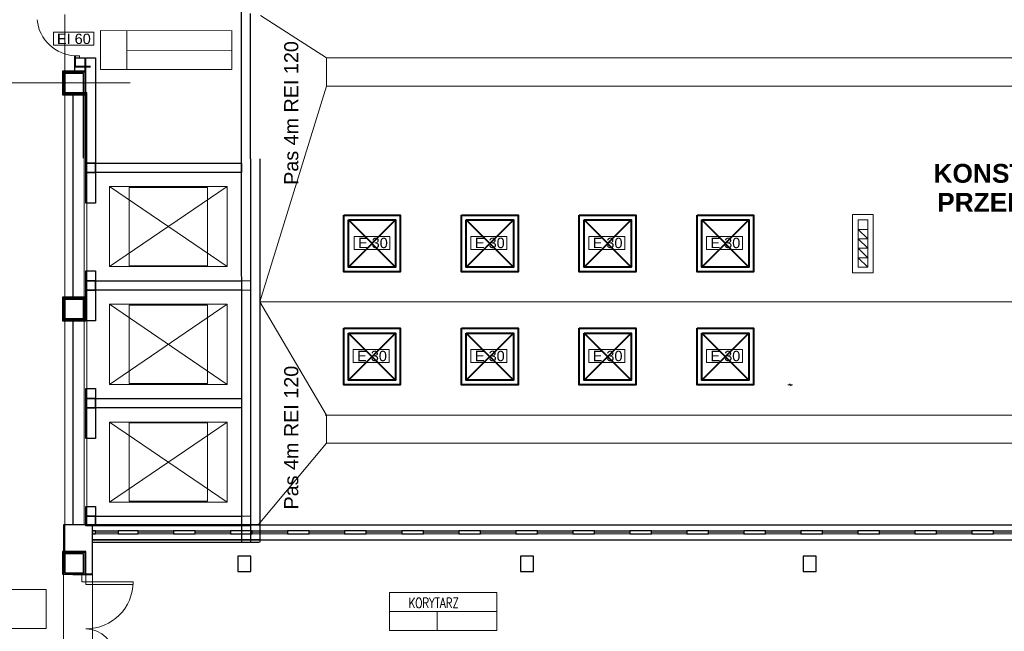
# Model space of a CAD drawing. Header units: millimetres. Extents: x 6612729504 to 6612744462, y 5733542327 to 5733549367.
# Tile 71 of 109: x 6612738877 to 6612740967, y 5733544981 to 5733546279. Entities that reach past the tile are written whole.
import ezdxf

# ---------------------------------------------------------------- set-up
doc = ezdxf.new("R2010")
doc.units = ezdxf.units.MM
doc.header["$MEASUREMENT"] = 0
doc.header["$XCLIPFRAME"] = 0
for name, color, linetype in [('!!!!_CIENKIE czerwone LINIE', 7, 'Continuous'), ('!!!!_SCIANY GRUBE', 7, 'Continuous'), ('___EI 120 ścian', 7, 'Continuous'), ('___OPISY', 7, 'Continuous'), ('_ATECHN-MEDYCZ.', 7, 'Continuous'), ('A_Sciany istn_DZIAŁOWE', 7, 'Continuous'), ('dwa_DRZWI', 7, 'Continuous'), ('DZIALOWE_WINDA', 7, 'Continuous'), ('inw_PODCIĄGI', 7, 'Continuous'), ('inw_STOLARKA', 7, 'Continuous'), ('inw_STOLARKAOKIENNA', 7, 'Continuous'), ('inw_Went.graw.', 7, 'Continuous'), ('inw_WIDOK', 7, 'Continuous'), ('L_WIDOKOWE', 7, 'Continuous'), ('OSIE', 7, 'Continuous'), ('STOLARKAOKIENNA', 7, 'Continuous'), ('WIDOK', 7, 'Continuous')]:
    doc.layers.add(name, color=color, linetype=linetype)
doc.styles.add('GENERATED_STYLE_1', font='arial.ttf')
doc.styles.add('GENERATED_STYLE_5', font='arialbd_0.ttf')
doc.styles.get("Standard").update_dxf_attribs({"font": 'arial.ttf'})
picture_1 = doc.add_image_def('image2.jpg', size_in_pixel=(240, 240))

msp = doc.modelspace()

# ---------------------------------------------------------------- linework, layer by layer
at = {"layer": '!!!!_CIENKIE czerwone LINIE', "color": 252, "lineweight": 20}
for points in [[(6612739034.440723, 5733546252.421683), (6612738948.809576, 5733546252.421683), (6612738948.809576, 5733546224.879706), (6612739034.440723, 5733546224.879706)], [(6612739662.675017, 5733545819.07761), (6612739586.414495, 5733545819.07761), (6612739586.414495, 5733545791.535634), (6612739662.675017, 5733545791.535634)], [(6612739910.792711, 5733545819.077585), (6612739834.532187, 5733545819.077585), (6612739834.532187, 5733545791.535608), (6612739910.792711, 5733545791.535608)], [(6612740160.792711, 5733545819.077585), (6612740084.532188, 5733545819.077585), (6612740084.532188, 5733545791.535608), (6612740160.792711, 5733545791.535608)], [(6612740410.792712, 5733545819.077585), (6612740334.532188, 5733545819.077585), (6612740334.532188, 5733545791.535608), (6612740410.792712, 5733545791.535608)], [(6612739660.792711, 5733545579.077584), (6612739584.532187, 5733545579.077584), (6612739584.532187, 5733545551.535608), (6612739660.792711, 5733545551.535608)], [(6612739910.792711, 5733545579.077584), (6612739834.532187, 5733545579.077584), (6612739834.532187, 5733545551.535608), (6612739910.792711, 5733545551.535608)], [(6612740160.792711, 5733545579.077584), (6612740084.532188, 5733545579.077584), (6612740084.532188, 5733545551.535608), (6612740160.792711, 5733545551.535608)], [(6612740410.792712, 5733545579.077584), (6612740334.532188, 5733545579.077584), (6612740334.532188, 5733545551.535608), (6612740410.792712, 5733545551.535608)]]:
    msp.add_lwpolyline(points, close=True, dxfattribs=at)
msp.add_lwpolyline([(6612738948.809576, 5733546224.879706), (6612739034.440723, 5733546224.879706)], dxfattribs=at)
at = {"layer": '!!!!_SCIANY GRUBE', "color": 252, "lineweight": 30}
for p, q in [((6612738993.516489, 5733546169.844685), (6612738993.516489, 5733546198.13419)), ((6612738993.516489, 5733546198.13419), (6612739015.516489, 5733546198.13419)), ((6612739015.516489, 5733546124.786591), (6612739015.516489, 5733546198.13419)), ((6612739015.516489, 5733546119.844685), (6612739015.516489, 5733546198.13419)), ((6612739015.516489, 5733546119.844685), (6612739015.516489, 5733546198.13419)), ((6612739015.516489, 5733546143.172839), (6612739015.516489, 5733546198.13419)), ((6612738969.516489, 5733545206.844683), (6612738969.516489, 5733545147.844683)), ((6612739031.516489, 5733545206.844683), (6612738969.516489, 5733545206.844683)), ((6612738969.516489, 5733545206.844683), (6612738969.516489, 5733545147.844683)), ((6612739386.465014, 5733545206.844683), (6612738969.516489, 5733545206.844683)), ((6612739031.516489, 5733545100.844683), (6612739031.516489, 5733545206.844683)), ((6612739031.516489, 5733545100.844683), (6612739031.516489, 5733545206.844683)), ((6612739031.516489, 5733545101.844683), (6612739031.516489, 5733545201.844683)), ((6612739031.516489, 5733545101.844683), (6612739031.516489, 5733545201.844683)), ((6612739386.465014, 5733545206.844683), (6612739386.465014, 5733545174.844683)), ((6612739386.465014, 5733545174.844683), (6612739031.516489, 5733545174.844683)), ((6612739031.516489, 5733545101.844683), (6612738989.516489, 5733545101.844683)), ((6612739031.516489, 5733545101.844683), (6612738989.516489, 5733545101.844683)), ((6612739031.516489, 5733545100.844683), (6612738989.516489, 5733545100.844683)), ((6612739031.516489, 5733545100.844683), (6612738989.516489, 5733545100.844683))]:
    msp.add_line(p, q, dxfattribs=at)
for points in [[(6612739346.923244, 5733546297.844685), (6612739347.789767, 5733545169.844683)], [(6612739366.465014, 5733545983.435217), (6612739366.465014, 5733546292.553106)], [(6612739015.516489, 5733546169.844685), (6612738967.516489, 5733546169.844685), (6612738967.516489, 5733546119.844685), (6612739015.516489, 5733546119.844685)], [(6612739015.516489, 5733546169.844685), (6612738967.516489, 5733546169.844685), (6612738967.516489, 5733546119.844685), (6612739015.516489, 5733546119.844685)], [(6612739366.465014, 5733545983.435217), (6612739366.465014, 5733545169.844683)], [(6612739386.465014, 5733545983.435217), (6612739386.465014, 5733545169.844683)], [(6612739031.516489, 5733545169.844683), (6612739385.057102, 5733545169.844683)]]:
    msp.add_lwpolyline(points, dxfattribs=at)
for points in [[(6612739037.516489, 5733545974.844684), (6612739017.516489, 5733545974.844684), (6612739017.516489, 5733546198.13419), (6612739037.516489, 5733546198.13419)], [(6612738972.516489, 5733546124.844685), (6612739012.51649, 5733546124.844685), (6612739012.51649, 5733546164.844685), (6612738972.516489, 5733546164.844685)], [(6612738972.516489, 5733546124.844685), (6612739012.51649, 5733546124.844685), (6612739012.51649, 5733546164.844685), (6612738972.516489, 5733546164.844685)], [(6612738972.516489, 5733546124.844685), (6612739012.51649, 5733546124.844685), (6612739012.51649, 5733546164.844685), (6612738972.516489, 5733546164.844685)], [(6612738972.516489, 5733546124.844685), (6612739012.51649, 5733546124.844685), (6612739012.51649, 5733546164.844685), (6612738972.516489, 5733546164.844685)], [(6612738972.516489, 5733546124.844685), (6612739012.51649, 5733546124.844685), (6612739012.51649, 5733546164.844685), (6612738972.516489, 5733546164.844685)], [(6612738972.516489, 5733546124.844685), (6612739012.51649, 5733546124.844685), (6612739012.51649, 5733546164.844685), (6612738972.516489, 5733546164.844685)], [(6612738972.516489, 5733546124.844685), (6612739012.51649, 5733546124.844685), (6612739012.51649, 5733546164.844685), (6612738972.516489, 5733546164.844685)], [(6612738972.516489, 5733546124.844685), (6612739012.51649, 5733546124.844685), (6612739012.51649, 5733546164.844685), (6612738972.516489, 5733546164.844685)], [(6612739037.516489, 5733545954.844685), (6612739017.516489, 5733545954.844685), (6612739017.516489, 5733545974.844684), (6612739037.516489, 5733545974.844684)], [(6612739037.516489, 5733545974.844684), (6612739347.51649, 5733545974.844684), (6612739347.51649, 5733545954.844685), (6612739037.516489, 5733545954.844685)], [(6612739017.516489, 5733545889.844684), (6612739017.516489, 5733545954.844685), (6612739037.516489, 5733545954.844685), (6612739037.516489, 5733545889.844684)], [(6612739037.516489, 5733545724.844684), (6612739017.516489, 5733545724.844684), (6612739017.516489, 5733545745.844684), (6612739037.516489, 5733545745.844684)], [(6612739037.516489, 5733545704.844684), (6612739017.516489, 5733545704.844684), (6612739017.516489, 5733545724.844684), (6612739037.516489, 5733545724.844684)], [(6612739347.51649, 5733545704.844684), (6612739037.516489, 5733545704.844684), (6612739037.516489, 5733545724.844684), (6612739347.51649, 5733545724.844684)], [(6612739017.516489, 5733545639.844684), (6612739017.516489, 5733545704.844684), (6612739037.516489, 5733545704.844684), (6612739037.516489, 5733545639.844684)], [(6612738967.516489, 5733545639.844684), (6612739017.516489, 5733545639.844684), (6612739017.516489, 5733545689.844684), (6612738967.516489, 5733545689.844684)], [(6612738967.516489, 5733545639.844684), (6612739017.516489, 5733545639.844684), (6612739017.516489, 5733545689.844684), (6612738967.516489, 5733545689.844684)], [(6612738972.516489, 5733545644.844684), (6612739012.51649, 5733545644.844684), (6612739012.51649, 5733545684.844684), (6612738972.516489, 5733545684.844684)], [(6612738972.516489, 5733545644.844684), (6612739012.51649, 5733545644.844684), (6612739012.51649, 5733545684.844684), (6612738972.516489, 5733545684.844684)], [(6612738972.516489, 5733545644.844684), (6612739012.51649, 5733545644.844684), (6612739012.51649, 5733545684.844684), (6612738972.516489, 5733545684.844684)], [(6612738972.516489, 5733545644.844684), (6612739012.51649, 5733545644.844684), (6612739012.51649, 5733545684.844684), (6612738972.516489, 5733545684.844684)], [(6612739037.516489, 5733545474.844683), (6612739017.516489, 5733545474.844683), (6612739017.516489, 5733545495.844683), (6612739037.516489, 5733545495.844683)], [(6612739037.516489, 5733545454.844684), (6612739017.516489, 5733545454.844684), (6612739017.516489, 5733545474.844683), (6612739037.516489, 5733545474.844683)], [(6612739037.516489, 5733545474.844683), (6612739347.51649, 5733545474.844683), (6612739347.51649, 5733545454.844684), (6612739037.516489, 5733545454.844684)], [(6612739017.516489, 5733545389.844683), (6612739017.516489, 5733545454.844684), (6612739037.516489, 5733545454.844684), (6612739037.516489, 5733545389.844683)], [(6612739037.516489, 5733545224.844683), (6612739017.516489, 5733545224.844683), (6612739017.516489, 5733545245.844683), (6612739037.516489, 5733545245.844683)], [(6612739037.516489, 5733545204.844684), (6612739017.516489, 5733545204.844684), (6612739017.516489, 5733545224.844683), (6612739037.516489, 5733545224.844683)], [(6612739347.51649, 5733545204.844684), (6612739037.516489, 5733545204.844684), (6612739037.516489, 5733545224.844683), (6612739347.51649, 5733545224.844683)], [(6612738967.516489, 5733545101.844683), (6612739017.516489, 5733545101.844683), (6612739017.516489, 5733545149.844683), (6612738967.516489, 5733545149.844683)], [(6612738967.516489, 5733545101.844683), (6612739017.516489, 5733545101.844683), (6612739017.516489, 5733545149.844683), (6612738967.516489, 5733545149.844683)], [(6612738967.516489, 5733545101.844683), (6612739015.516489, 5733545101.844683), (6612739015.516489, 5733545147.844683), (6612738967.516489, 5733545147.844683)], [(6612738967.516489, 5733545101.844683), (6612739015.516489, 5733545101.844683), (6612739015.516489, 5733545147.844683), (6612738967.516489, 5733545147.844683)], [(6612738972.516489, 5733545104.844683), (6612739012.51649, 5733545104.844683), (6612739012.51649, 5733545144.844683), (6612738972.516489, 5733545144.844683)], [(6612738972.516489, 5733545104.844683), (6612739012.51649, 5733545104.844683), (6612739012.51649, 5733545144.844683), (6612738972.516489, 5733545144.844683)], [(6612738972.516489, 5733545104.844683), (6612739012.51649, 5733545104.844683), (6612739012.51649, 5733545144.844683), (6612738972.516489, 5733545144.844683)], [(6612738972.516489, 5733545104.844683), (6612739012.51649, 5733545104.844683), (6612739012.51649, 5733545144.844683), (6612738972.516489, 5733545144.844683)], [(6612738972.516489, 5733545104.844683), (6612739012.51649, 5733545104.844683), (6612739012.51649, 5733545144.844683), (6612738972.516489, 5733545144.844683)], [(6612738972.516489, 5733545104.844683), (6612739012.51649, 5733545104.844683), (6612739012.51649, 5733545144.844683), (6612738972.516489, 5733545144.844683)], [(6612738972.516489, 5733545104.844683), (6612739012.51649, 5733545104.844683), (6612739012.51649, 5733545144.844683), (6612738972.516489, 5733545144.844683)], [(6612738972.516489, 5733545104.844683), (6612739012.51649, 5733545104.844683), (6612739012.51649, 5733545144.844683), (6612738972.516489, 5733545144.844683)]]:
    msp.add_lwpolyline(points, close=True, dxfattribs=at)
at = {"layer": '!!!!_SCIANY GRUBE', "color": 252, "lineweight": 30, "flags": 128}
for points in [[(6612738969.516489, 5733546121.844685), (6612739015.516489, 5733546121.844685), (6612739015.516489, 5733546167.844685), (6612738969.516489, 5733546167.844685)], [(6612738972.516489, 5733546124.844685), (6612739012.516489, 5733546124.844685), (6612739012.516489, 5733546164.844685), (6612738972.516489, 5733546164.844685)], [(6612738972.516489, 5733546124.844685), (6612739012.516489, 5733546124.844685), (6612739012.516489, 5733546164.844685), (6612738972.516489, 5733546164.844685)], [(6612738972.516489, 5733546124.844685), (6612739012.516489, 5733546124.844685), (6612739012.516489, 5733546164.844685), (6612738972.516489, 5733546164.844685)], [(6612738969.516489, 5733545641.844684), (6612739015.516489, 5733545641.844684), (6612739015.516489, 5733545687.844684), (6612738969.516489, 5733545687.844684)], [(6612738972.516489, 5733545644.844684), (6612739012.516489, 5733545644.844684), (6612739012.516489, 5733545684.844684), (6612738972.516489, 5733545684.844684)], [(6612738972.516489, 5733545644.844684), (6612739012.516489, 5733545644.844684), (6612739012.516489, 5733545684.844684), (6612738972.516489, 5733545684.844684)], [(6612739031.516489, 5733545187.844683), (6612739037.516489, 5733545187.844683), (6612739037.516489, 5733545193.844683), (6612739031.516489, 5733545193.844683)], [(6612739031.516489, 5733545187.844683), (6612739037.516489, 5733545187.844683), (6612739037.516489, 5733545193.844683), (6612739031.516489, 5733545193.844683)], [(6612739085.516489, 5733545187.844683), (6612739128.516489, 5733545187.844683), (6612739128.516489, 5733545193.844683), (6612739085.516489, 5733545193.844683)], [(6612739203.516489, 5733545187.844683), (6612739249.516489, 5733545187.844683), (6612739249.516489, 5733545193.844683), (6612739203.516489, 5733545193.844683)], [(6612739324.516489, 5733545187.844683), (6612739370.516489, 5733545187.844683), (6612739370.516489, 5733545193.844683), (6612739324.516489, 5733545193.844683)], [(6612739445.516489, 5733545187.844683), (6612739491.516489, 5733545187.844683), (6612739491.516489, 5733545193.844683), (6612739445.516489, 5733545193.844683)], [(6612739566.51649, 5733545187.844683), (6612739612.51649, 5733545187.844683), (6612739612.51649, 5733545193.844683), (6612739566.51649, 5733545193.844683)], [(6612739687.51649, 5733545187.844683), (6612739733.51649, 5733545187.844683), (6612739733.51649, 5733545193.844683), (6612739687.51649, 5733545193.844683)], [(6612739808.51649, 5733545187.844683), (6612739854.51649, 5733545187.844683), (6612739854.51649, 5733545193.844683), (6612739808.51649, 5733545193.844683)], [(6612739929.51649, 5733545187.844683), (6612739975.51649, 5733545187.844683), (6612739975.51649, 5733545193.844683), (6612739929.51649, 5733545193.844683)], [(6612740050.51649, 5733545187.844683), (6612740096.51649, 5733545187.844683), (6612740096.51649, 5733545193.844683), (6612740050.51649, 5733545193.844683)], [(6612740171.516491, 5733545187.844683), (6612740217.516491, 5733545187.844683), (6612740217.516491, 5733545193.844683), (6612740171.516491, 5733545193.844683)], [(6612740292.516491, 5733545187.844683), (6612740338.516491, 5733545187.844683), (6612740338.516491, 5733545193.844683), (6612740292.516491, 5733545193.844683)], [(6612740413.516491, 5733545187.844683), (6612740459.516491, 5733545187.844683), (6612740459.516491, 5733545193.844683), (6612740413.516491, 5733545193.844683)], [(6612740534.516491, 5733545187.844683), (6612740580.516491, 5733545187.844683), (6612740580.516491, 5733545193.844683), (6612740534.516491, 5733545193.844683)], [(6612740655.516491, 5733545187.844683), (6612740701.516491, 5733545187.844683), (6612740701.516491, 5733545193.844683), (6612740655.516491, 5733545193.844683)], [(6612740776.516491, 5733545187.844683), (6612740822.516491, 5733545187.844683), (6612740822.516491, 5733545193.844683), (6612740776.516491, 5733545193.844683)], [(6612740897.516492, 5733545187.844683), (6612740943.516492, 5733545187.844683), (6612740943.516492, 5733545193.844683), (6612740897.516492, 5733545193.844683)], [(6612738969.516489, 5733545101.844683), (6612739015.516489, 5733545101.844683), (6612739015.516489, 5733545147.844683), (6612738969.516489, 5733545147.844683)], [(6612738969.516489, 5733545101.844683), (6612739015.516489, 5733545101.844683), (6612739015.516489, 5733545147.844683), (6612738969.516489, 5733545147.844683)], [(6612738972.516489, 5733545104.844683), (6612739012.516489, 5733545104.844683), (6612739012.516489, 5733545144.844683), (6612738972.516489, 5733545144.844683)], [(6612738972.516489, 5733545104.844683), (6612739012.516489, 5733545104.844683), (6612739012.516489, 5733545144.844683), (6612738972.516489, 5733545144.844683)], [(6612738972.516489, 5733545104.844683), (6612739012.516489, 5733545104.844683), (6612739012.516489, 5733545144.844683), (6612738972.516489, 5733545144.844683)], [(6612738972.516489, 5733545104.844683), (6612739012.516489, 5733545104.844683), (6612739012.516489, 5733545144.844683), (6612738972.516489, 5733545144.844683)], [(6612738972.516489, 5733545104.844683), (6612739012.516489, 5733545104.844683), (6612739012.516489, 5733545144.844683), (6612738972.516489, 5733545144.844683)], [(6612739339.516489, 5733545107.844683), (6612739367.516489, 5733545107.844683), (6612739367.516489, 5733545139.844683), (6612739339.516489, 5733545139.844683)], [(6612739339.516489, 5733545107.844683), (6612739367.516489, 5733545107.844683), (6612739367.516489, 5733545139.844683), (6612739339.516489, 5733545139.844683)], [(6612739939.51649, 5733545107.844683), (6612739967.51649, 5733545107.844683), (6612739967.51649, 5733545139.844683), (6612739939.51649, 5733545139.844683)], [(6612739939.51649, 5733545107.844683), (6612739967.51649, 5733545107.844683), (6612739967.51649, 5733545139.844683), (6612739939.51649, 5733545139.844683)], [(6612740539.516491, 5733545107.844683), (6612740567.516491, 5733545107.844683), (6612740567.516491, 5733545139.844683), (6612740539.516491, 5733545139.844683)], [(6612740539.516491, 5733545107.844683), (6612740567.516491, 5733545107.844683), (6612740567.516491, 5733545139.844683), (6612740539.516491, 5733545139.844683)]]:
    msp.add_lwpolyline(points, close=True, dxfattribs=at)
at = {"color": 7, "lineweight": 18}
for p, q in [((6612739327.872042, 5733546255.552932), (6612739048.371512, 5733546255.840273)), ((6612739048.371512, 5733546255.840273), (6612739048.371512, 5733546173.340244)), ((6612739103.960638, 5733546255.840273), (6612739103.960638, 5733546173.340244)), ((6612739327.413857, 5733546173.340244), (6612739327.413857, 5733546255.840273)), ((6612739103.960638, 5733546214.59026), (6612739326.062943, 5733546213.950088)), ((6612739048.371512, 5733546173.340244), (6612739327.269361, 5733546173.251796)), ((6612739661.453027, 5733545063.038601), (6612739661.453027, 5733544982.086046)), ((6612739889.284888, 5733545063.038601), (6612739661.453027, 5733545063.038601)), ((6612739661.453027, 5733545063.038601), (6612739889.284888, 5733545063.038601)), ((6612739775.368958, 5733545063.038601), (6612739889.284888, 5733545063.038601)), ((6612739889.284888, 5733545022.562324), (6612739889.284888, 5733545063.038601)), ((6612739889.284888, 5733545022.562324), (6612739661.453027, 5733545022.562324)), ((6612739684.47366, 5733545022.562324), (6612739889.284888, 5733545022.562324)), ((6612739763.189191, 5733545022.562324), (6612739763.189191, 5733544982.086046)), ((6612739889.284888, 5733544982.086046), (6612739889.284888, 5733545022.562324)), ((6612739661.453027, 5733544982.086046), (6612739763.189191, 5733544982.086046)), ((6612739763.189191, 5733544982.086046), (6612739889.284888, 5733544982.086046))]:
    msp.add_line(p, q, dxfattribs=at)
at = {"color": 93, "lineweight": 18}
for p, q in [((6612740517.298786, 5733545503.844688), (6612740507.298786, 5733545503.844688)), ((6612740510.298786, 5733545505.844688), (6612740512.298786, 5733545503.844688)), ((6612740514.298786, 5733545501.844688), (6612740512.298786, 5733545503.844688))]:
    msp.add_line(p, q, dxfattribs=at)
at = {"layer": '___EI 120 ścian', "color": 252, "lineweight": 40}
msp.add_lwpolyline([(6612739027.129876, 5733546178.980733), (6612738994.399556, 5733546178.980733), (6612738994.650849, 5733546202.63419)], dxfattribs=at)
at = {"layer": 'A_Sciany istn_DZIAŁOWE', "color": 252, "lineweight": 18}
msp.add_lwpolyline([(6612738642.786261, 5733545069.165009), (6612738933.210511, 5733545069.165009), (6612738933.210511, 5733544986.934747), (6612738642.786261, 5733544986.934747)], close=True, dxfattribs=at)
at = {"layer": 'dwa_DRZWI', "color": 252, "lineweight": 20}
for p, q in [((6612739017.516489, 5733545085.844683), (6612739017.516469, 5733545080.289127)), ((6612739017.516469, 5733545080.289127), (6612739117.516489, 5733545080.28877)), ((6612739117.516489, 5733545085.844324), (6612739017.516489, 5733545085.844683))]:
    msp.add_line(p, q, dxfattribs=at)
for points in [[(6612738994.984439, 5733546202.63419), (6612739003.984438, 5733546202.63419), (6612739003.984438, 5733546198.13419), (6612738994.984439, 5733546198.13419)], [(6612739017.516489, 5733545085.844683), (6612739008.516489, 5733545085.844683), (6612739008.516489, 5733545101.844683), (6612739017.516489, 5733545101.844683)]]:
    msp.add_lwpolyline(points, close=True, dxfattribs=at)
msp.add_lwpolyline([(6612739117.516489, 5733545080.28877), (6612739117.516489, 5733545085.844324)], dxfattribs=at)
for centre, radius, start, end in [((6612738997.76844, 5733546286.760994), 84.172857, 185.237022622, 268.104682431), ((6612739017.516489, 5733545085.844683), 100, 270, 0), ((6612739017.516487, 5733544925.844683), 60, 0, 90)]:
    msp.add_arc(centre, radius, start, end, dxfattribs=at)
at = {"layer": 'DZIALOWE_WINDA', "color": 252, "lineweight": 18}
for points in [[(6612739347.51649, 5733545984.844684), (6612739347.51649, 5733546290.844684)], [(6612739017.516489, 5733545984.844684), (6612739017.516489, 5733545974.844684)]]:
    msp.add_lwpolyline(points, dxfattribs=at)
for points in [[(6612739037.516489, 5733545954.844685), (6612739017.516489, 5733545954.844685), (6612739017.516489, 5733545974.844684), (6612739037.516489, 5733545974.844684)], [(6612739037.516489, 5733545974.844684), (6612739347.51649, 5733545974.844684), (6612739347.51649, 5733545954.844685), (6612739037.516489, 5733545954.844685)], [(6612739017.516489, 5733545889.844684), (6612739017.516489, 5733545954.844685), (6612739037.516489, 5733545954.844685), (6612739037.516489, 5733545889.844684)], [(6612739037.516489, 5733545724.844684), (6612739017.516489, 5733545724.844684), (6612739017.516489, 5733545745.844684), (6612739037.516489, 5733545745.844684)], [(6612739037.516489, 5733545704.844684), (6612739017.516489, 5733545704.844684), (6612739017.516489, 5733545724.844684), (6612739037.516489, 5733545724.844684)], [(6612739347.51649, 5733545704.844684), (6612739037.516489, 5733545704.844684), (6612739037.516489, 5733545724.844684), (6612739347.51649, 5733545724.844684)], [(6612739367.516489, 5733545704.844684), (6612739347.51649, 5733545704.844684), (6612739347.51649, 5733545724.844684), (6612739367.516489, 5733545724.844684)], [(6612739017.516489, 5733545639.844684), (6612739017.516489, 5733545704.844684), (6612739037.516489, 5733545704.844684), (6612739037.516489, 5733545639.844684)], [(6612739037.516489, 5733545474.844683), (6612739017.516489, 5733545474.844683), (6612739017.516489, 5733545495.844683), (6612739037.516489, 5733545495.844683)], [(6612739037.516489, 5733545454.844684), (6612739017.516489, 5733545454.844684), (6612739017.516489, 5733545474.844683), (6612739037.516489, 5733545474.844683)], [(6612739037.516489, 5733545474.844683), (6612739347.51649, 5733545474.844683), (6612739347.51649, 5733545454.844684), (6612739037.516489, 5733545454.844684)], [(6612739017.516489, 5733545389.844683), (6612739017.516489, 5733545454.844684), (6612739037.516489, 5733545454.844684), (6612739037.516489, 5733545389.844683)], [(6612739037.516489, 5733545224.844683), (6612739017.516489, 5733545224.844683), (6612739017.516489, 5733545245.844683), (6612739037.516489, 5733545245.844683)], [(6612739037.516489, 5733545204.844684), (6612739017.516489, 5733545204.844684), (6612739017.516489, 5733545224.844683), (6612739037.516489, 5733545224.844683)], [(6612739347.51649, 5733545204.844684), (6612739037.516489, 5733545204.844684), (6612739037.516489, 5733545224.844683), (6612739347.51649, 5733545224.844683)], [(6612739367.516489, 5733545204.844684), (6612739347.51649, 5733545204.844684), (6612739347.51649, 5733545224.844683), (6612739367.516489, 5733545224.844683)]]:
    msp.add_lwpolyline(points, close=True, dxfattribs=at)
at = {"layer": 'inw_PODCIĄGI', "color": 252, "lineweight": 18}
for p, q in [((6612738972.516489, 5733546289.844685), (6612738972.516489, 5733546164.844685)), ((6612738972.516489, 5733545684.844684), (6612738972.516489, 5733546124.844685)), ((6612738972.516489, 5733545144.844683), (6612738972.516489, 5733545644.844684)), ((6612738969.516489, 5733545108.844683), (6612738969.516489, 5733544908.844683)), ((6612739031.516489, 5733545107.844683), (6612739031.516489, 5733544907.844683)), ((6612739031.516489, 5733545107.844683), (6612739031.516489, 5733544907.844683))]:
    msp.add_line(p, q, dxfattribs=at)
at = {"layer": 'inw_STOLARKA', "color": 252, "lineweight": 18}
msp.add_line((6612738989.761387, 5733545100.844683), (6612738995.271591, 5733545100.844683), dxfattribs=at)
at = {"layer": 'inw_STOLARKAOKIENNA', "color": 252, "lineweight": 18}
for p, q in [((6612739019.516489, 5733546124.786591), (6612739012.516489, 5733546124.786591)), ((6612739013.516489, 5733546124.844685), (6612739013.516489, 5733545206.844683)), ((6612739019.516489, 5733546124.786591), (6612739019.516489, 5733545206.844683)), ((6612739037.516489, 5733545193.844683), (6612739085.516489, 5733545193.844683)), ((6612739037.516489, 5733545193.844683), (6612739085.516489, 5733545193.844683)), ((6612739037.516489, 5733545190.844683), (6612739085.516489, 5733545190.844683)), ((6612739037.516489, 5733545190.844683), (6612739085.516489, 5733545190.844683)), ((6612739037.516489, 5733545187.844683), (6612739085.516489, 5733545187.844683)), ((6612739037.516489, 5733545187.844683), (6612739085.516489, 5733545187.844683)), ((6612739128.516489, 5733545193.844683), (6612739203.516489, 5733545193.844683)), ((6612739128.516489, 5733545190.844683), (6612739203.516489, 5733545190.844683)), ((6612739128.516489, 5733545187.844683), (6612739203.516489, 5733545187.844683)), ((6612739249.516489, 5733545193.844683), (6612739324.516489, 5733545193.844683)), ((6612739249.516489, 5733545190.844683), (6612739324.516489, 5733545190.844683)), ((6612739249.516489, 5733545187.844683), (6612739324.516489, 5733545187.844683)), ((6612739370.516489, 5733545193.844683), (6612739445.516489, 5733545193.844683)), ((6612739370.516489, 5733545190.844683), (6612739445.516489, 5733545190.844683)), ((6612739370.516489, 5733545187.844683), (6612739445.516489, 5733545187.844683)), ((6612739491.516489, 5733545193.844683), (6612739566.51649, 5733545193.844683)), ((6612739491.516489, 5733545190.844683), (6612739566.51649, 5733545190.844683)), ((6612739491.516489, 5733545187.844683), (6612739566.51649, 5733545187.844683)), ((6612739612.51649, 5733545193.844683), (6612739687.51649, 5733545193.844683)), ((6612739612.51649, 5733545190.844683), (6612739687.51649, 5733545190.844683)), ((6612739612.51649, 5733545187.844683), (6612739687.51649, 5733545187.844683)), ((6612739733.51649, 5733545193.844683), (6612739808.51649, 5733545193.844683)), ((6612739733.51649, 5733545190.844683), (6612739808.51649, 5733545190.844683)), ((6612739733.51649, 5733545187.844683), (6612739808.51649, 5733545187.844683)), ((6612739854.51649, 5733545193.844683), (6612739929.51649, 5733545193.844683)), ((6612739854.51649, 5733545190.844683), (6612739929.51649, 5733545190.844683)), ((6612739854.51649, 5733545187.844683), (6612739929.51649, 5733545187.844683)), ((6612739975.51649, 5733545193.844683), (6612740050.51649, 5733545193.844683)), ((6612739975.51649, 5733545190.844683), (6612740050.51649, 5733545190.844683)), ((6612739975.51649, 5733545187.844683), (6612740050.51649, 5733545187.844683)), ((6612740096.51649, 5733545193.844683), (6612740171.516491, 5733545193.844683)), ((6612740096.51649, 5733545190.844683), (6612740171.516491, 5733545190.844683)), ((6612740096.51649, 5733545187.844683), (6612740171.516491, 5733545187.844683)), ((6612740217.516491, 5733545193.844683), (6612740292.516491, 5733545193.844683)), ((6612740217.516491, 5733545190.844683), (6612740292.516491, 5733545190.844683)), ((6612740217.516491, 5733545187.844683), (6612740292.516491, 5733545187.844683)), ((6612740338.516491, 5733545193.844683), (6612740413.516491, 5733545193.844683)), ((6612740338.516491, 5733545190.844683), (6612740413.516491, 5733545190.844683)), ((6612740338.516491, 5733545187.844683), (6612740413.516491, 5733545187.844683)), ((6612740459.516491, 5733545193.844683), (6612740534.516491, 5733545193.844683)), ((6612740459.516491, 5733545190.844683), (6612740534.516491, 5733545190.844683)), ((6612740459.516491, 5733545187.844683), (6612740534.516491, 5733545187.844683)), ((6612740580.516491, 5733545193.844683), (6612740655.516491, 5733545193.844683)), ((6612740580.516491, 5733545190.844683), (6612740655.516491, 5733545190.844683)), ((6612740580.516491, 5733545187.844683), (6612740655.516491, 5733545187.844683)), ((6612740701.516491, 5733545193.844683), (6612740776.516491, 5733545193.844683)), ((6612740701.516491, 5733545190.844683), (6612740776.516491, 5733545190.844683)), ((6612740701.516491, 5733545187.844683), (6612740776.516491, 5733545187.844683)), ((6612740822.516491, 5733545193.844683), (6612740897.516492, 5733545193.844683)), ((6612740822.516491, 5733545190.844683), (6612740897.516492, 5733545190.844683)), ((6612740822.516491, 5733545187.844683), (6612740897.516492, 5733545187.844683)), ((6612740943.516492, 5733545193.844683), (6612741018.516492, 5733545193.844683)), ((6612740943.516492, 5733545190.844683), (6612741018.516492, 5733545190.844683)), ((6612740943.516492, 5733545187.844683), (6612741018.516492, 5733545187.844683))]:
    msp.add_line(p, q, dxfattribs=at)
at = {"layer": 'inw_Went.graw.', "color": 252, "lineweight": 0}
for p, q in [((6612740676.516491, 5733545813.844684), (6612740656.516491, 5733545833.844684)), ((6612740676.516491, 5733545793.844684), (6612740656.516491, 5733545813.844684)), ((6612740676.516491, 5733545773.844684), (6612740656.516491, 5733545793.844684)), ((6612740676.516491, 5733545753.844684), (6612740656.516491, 5733545773.844684))]:
    msp.add_line(p, q, dxfattribs=at)
at = {"layer": 'inw_Went.graw.', "color": 252, "lineweight": 0, "flags": 128}
for points in [[(6612740676.516491, 5733545813.844684), (6612740656.516491, 5733545813.844684), (6612740656.516491, 5733545833.844684), (6612740676.516491, 5733545833.844684)], [(6612740676.516491, 5733545793.844684), (6612740656.516491, 5733545793.844684), (6612740656.516491, 5733545813.844684), (6612740676.516491, 5733545813.844684)], [(6612740676.516491, 5733545773.844684), (6612740656.516491, 5733545773.844684), (6612740656.516491, 5733545793.844684), (6612740676.516491, 5733545793.844684)], [(6612740676.516491, 5733545753.844684), (6612740656.516491, 5733545753.844684), (6612740656.516491, 5733545773.844684), (6612740676.516491, 5733545773.844684)]]:
    msp.add_lwpolyline(points, close=True, dxfattribs=at)
at = {"layer": 'inw_WIDOK', "color": 252, "lineweight": 30}
for p, q in [((6612738989.516489, 5733546124.844685), (6612738989.516489, 5733545684.844684)), ((6612738989.516489, 5733545644.844684), (6612738989.516489, 5733545206.844683)), ((6612739031.516489, 5733545206.844683), (6612743351.516495, 5733545206.844683)), ((6612739031.516489, 5733545206.844683), (6612739089.043591, 5733545206.844683)), ((6612739031.516489, 5733545174.844683), (6612743351.516495, 5733545174.844683)), ((6612739031.516489, 5733545174.844683), (6612739089.043591, 5733545174.844683))]:
    msp.add_line(p, q, dxfattribs=at)
at = {"layer": 'L_WIDOKOWE', "color": 252, "lineweight": 18}
for p, q in [((6612742884.516495, 5733546197.844685), (6612739527.965014, 5733546197.844685)), ((6612739527.965014, 5733546197.844685), (6612739527.965014, 5733546137.844685)), ((6612742884.516495, 5733546137.844685), (6612739527.965014, 5733546137.844685)), ((6612740656.516491, 5733545853.844685), (6612740656.516491, 5733545753.844684)), ((6612740676.516491, 5733545853.844685), (6612740676.516491, 5733545753.844684)), ((6612743323.016495, 5733545679.844684), (6612739386.465014, 5733545679.844684)), ((6612742884.516495, 5733545439.844684), (6612739525.129635, 5733545439.844684)), ((6612739527.965014, 5733545439.844684), (6612739527.965014, 5733545379.844684)), ((6612742884.516495, 5733545379.844684), (6612739527.965014, 5733545379.844684))]:
    msp.add_line(p, q, dxfattribs=at)
at = {"layer": 'L_WIDOKOWE', "color": 252, "lineweight": 18, "flags": 128}
for points in [[(6612739387.965014, 5733546287.844685), (6612739527.965014, 5733546197.844685)], [(6612739527.965014, 5733546137.844685), (6612739386.465014, 5733545679.844684)], [(6612740676.516491, 5733545853.844685), (6612740656.516491, 5733545853.844685)], [(6612740676.516491, 5733545753.844684), (6612740656.516491, 5733545753.844684)], [(6612739527.965014, 5733545439.844684), (6612739386.465014, 5733545679.844684)], [(6612739527.965014, 5733545379.844684), (6612739382.965014, 5733545206.844683)]]:
    msp.add_lwpolyline(points, dxfattribs=at)
msp.add_lwpolyline([(6612740644.516491, 5733545741.844684), (6612740688.516491, 5733545741.844684), (6612740688.516491, 5733545865.844685), (6612740644.516491, 5733545865.844685)], close=True, dxfattribs=at)
at = {"layer": 'OSIE', "color": 252, "lineweight": 18}
msp.add_line((6612738043.663651, 5733546144.844684), (6612739111.369337, 5733546144.844684), dxfattribs=at)
msp.add_line((6612738043.663651, 5733546144.844684), (6612739111.369337, 5733546144.844684), dxfattribs=at)
at = {"layer": 'STOLARKAOKIENNA', "color": 252, "lineweight": 18}
for p, q in [((6612739011.516489, 5733546119.844685), (6612739011.516489, 5733545984.844684)), ((6612739017.516489, 5733546119.844685), (6612739017.516489, 5733545984.844684))]:
    msp.add_line(p, q, dxfattribs=at)
at = {"layer": 'WIDOK', "color": 252, "lineweight": 30}
msp.add_line((6612739031.516489, 5733545169.844683), (6612739103.769218, 5733545169.844683), dxfattribs=at)
msp.add_line((6612739031.516489, 5733545169.844683), (6612739103.769218, 5733545169.844683), dxfattribs=at)
at = {"layer": 'WIDOK', "color": 252, "lineweight": 18}
for points in [[(6612739067.516489, 5733545924.844684), (6612739317.51649, 5733545924.844684), (6612739317.51649, 5733545754.844684), (6612739067.516489, 5733545754.844684)], [(6612739067.516489, 5733545674.844684), (6612739317.51649, 5733545674.844684), (6612739317.51649, 5733545504.844684), (6612739067.516489, 5733545504.844684)], [(6612739067.516489, 5733545424.844684), (6612739317.51649, 5733545424.844684), (6612739317.51649, 5733545254.844683), (6612739067.516489, 5733545254.844683)]]:
    msp.add_lwpolyline(points, close=True, dxfattribs=at)
for points in [[(6612739317.51649, 5733545924.844684), (6612739067.516489, 5733545754.844684)], [(6612739067.516489, 5733545924.844684), (6612739317.51649, 5733545754.844684)], [(6612739317.51649, 5733545674.844684), (6612739067.516489, 5733545504.844684)], [(6612739067.516489, 5733545674.844684), (6612739317.51649, 5733545504.844684)], [(6612739317.51649, 5733545424.844684), (6612739067.516489, 5733545254.844683)], [(6612739067.516489, 5733545424.844684), (6612739317.51649, 5733545254.844683)]]:
    msp.add_lwpolyline(points, dxfattribs=at)
at = {"layer": 'WIDOK', "color": 252, "lineweight": 40, "flags": 128}
for points in [[(6612739564.544756, 5733545863.844685), (6612739684.544756, 5733545863.844685), (6612739684.544756, 5733545743.844684), (6612739564.544756, 5733545743.844684)], [(6612739814.544756, 5733545863.844685), (6612739934.544756, 5733545863.844685), (6612739934.544756, 5733545743.844684), (6612739814.544756, 5733545743.844684)], [(6612740064.544757, 5733545863.844685), (6612740184.544757, 5733545863.844685), (6612740184.544757, 5733545743.844684), (6612740064.544757, 5733545743.844684)], [(6612740314.544757, 5733545863.844685), (6612740434.544757, 5733545863.844685), (6612740434.544757, 5733545743.844684), (6612740314.544757, 5733545743.844684)], [(6612739574.544756, 5733545853.844685), (6612739674.544756, 5733545853.844685), (6612739674.544756, 5733545753.844684), (6612739574.544756, 5733545753.844684)], [(6612739824.544756, 5733545853.844685), (6612739924.544756, 5733545853.844685), (6612739924.544756, 5733545753.844684), (6612739824.544756, 5733545753.844684)], [(6612740074.544757, 5733545853.844685), (6612740174.544757, 5733545853.844685), (6612740174.544757, 5733545753.844684), (6612740074.544757, 5733545753.844684)], [(6612740324.544757, 5733545853.844685), (6612740424.544757, 5733545853.844685), (6612740424.544757, 5733545753.844684), (6612740324.544757, 5733545753.844684)], [(6612739564.544756, 5733545623.844684), (6612739684.544756, 5733545623.844684), (6612739684.544756, 5733545503.844684), (6612739564.544756, 5733545503.844684)], [(6612739574.544756, 5733545613.844684), (6612739674.544756, 5733545613.844684), (6612739674.544756, 5733545513.844684), (6612739574.544756, 5733545513.844684)], [(6612739814.544756, 5733545623.844684), (6612739934.544756, 5733545623.844684), (6612739934.544756, 5733545503.844684), (6612739814.544756, 5733545503.844684)], [(6612739824.544756, 5733545613.844684), (6612739924.544756, 5733545613.844684), (6612739924.544756, 5733545513.844684), (6612739824.544756, 5733545513.844684)], [(6612740064.544757, 5733545623.844684), (6612740184.544757, 5733545623.844684), (6612740184.544757, 5733545503.844684), (6612740064.544757, 5733545503.844684)], [(6612740074.544757, 5733545613.844684), (6612740174.544757, 5733545613.844684), (6612740174.544757, 5733545513.844684), (6612740074.544757, 5733545513.844684)], [(6612740314.544757, 5733545623.844684), (6612740434.544757, 5733545623.844684), (6612740434.544757, 5733545503.844684), (6612740314.544757, 5733545503.844684)], [(6612740324.544757, 5733545613.844684), (6612740424.544757, 5733545613.844684), (6612740424.544757, 5733545513.844684), (6612740324.544757, 5733545513.844684)]]:
    msp.add_lwpolyline(points, close=True, dxfattribs=at)
for points in [[(6612739674.544756, 5733545853.844685), (6612739574.544756, 5733545753.844684)], [(6612739574.544756, 5733545853.844685), (6612739674.544756, 5733545753.844684)], [(6612739924.544756, 5733545853.844685), (6612739824.544756, 5733545753.844684)], [(6612739824.544756, 5733545853.844685), (6612739924.544756, 5733545753.844684)], [(6612740174.544757, 5733545853.844685), (6612740074.544757, 5733545753.844684)], [(6612740074.544757, 5733545853.844685), (6612740174.544757, 5733545753.844684)], [(6612740424.544757, 5733545853.844685), (6612740324.544757, 5733545753.844684)], [(6612740324.544757, 5733545853.844685), (6612740424.544757, 5733545753.844684)], [(6612739674.544756, 5733545613.844684), (6612739574.544756, 5733545513.844684)], [(6612739574.544756, 5733545613.844684), (6612739674.544756, 5733545513.844684)], [(6612739924.544756, 5733545613.844684), (6612739824.544756, 5733545513.844684)], [(6612739824.544756, 5733545613.844684), (6612739924.544756, 5733545513.844684)], [(6612740174.544757, 5733545613.844684), (6612740074.544757, 5733545513.844684)], [(6612740074.544757, 5733545613.844684), (6612740174.544757, 5733545513.844684)], [(6612740424.544757, 5733545613.844684), (6612740324.544757, 5733545513.844684)], [(6612740324.544757, 5733545613.844684), (6612740424.544757, 5733545513.844684)]]:
    msp.add_lwpolyline(points, dxfattribs=at)

# ---------------------------------------------------------------- texts
at = {"color": 1, "lineweight": 211, "char_height": 30.00000004, "attachment_point": 1, "rotation": 89.999909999, "style": 'GENERATED_STYLE_1'}
for insert in [(6612739438.118802, 5733545928.440663), (6612739438.118802, 5733545239.270822)]:
    msp.add_mtext('\\A1;{\\pql;\\fArial|b0|i0|c238|p38;Pas 4m REI 120}', dxfattribs=dict(at, insert=insert))
at = {"color": 7, "lineweight": 30, "insert": (6612739702.150441, 5733545030.291293), "char_height": 21.16800003, "attachment_point": 7}
msp.add_mtext('\\A1;{\\W0.750000x;\\pql;\\Ftxt.shx;KORYTARZ}', dxfattribs=at)
at = {"layer": '___OPISY', "color": 252, "lineweight": 20, "char_height": 22.00000003, "style": 'GENERATED_STYLE_1'}
for s, insert, attachment_point in [('\\A1;{\\pql;\\fArial|b0|i0|c238|p38;EI 60}', (6612738955.9351, 5733546249.445936), 1), ('\\A1;{\\pqc;\\fArial|b0|i0|c238|p38;E 30}', (6612739626.427063, 5733545816.101863), 2), ('\\A1;{\\pqc;\\fArial|b0|i0|c238|p38;E 30}', (6612739874.544756, 5733545816.101837), 2), ('\\A1;{\\pqc;\\fArial|b0|i0|c238|p38;E 30}', (6612740124.544757, 5733545816.101837), 2), ('\\A1;{\\pqc;\\fArial|b0|i0|c238|p38;E 30}', (6612740374.544757, 5733545816.101837), 2), ('\\A1;{\\pqc;\\fArial|b0|i0|c238|p38;E 30}', (6612739624.544756, 5733545576.101837), 2), ('\\A1;{\\pqc;\\fArial|b0|i0|c238|p38;E 30}', (6612739874.544756, 5733545576.101837), 2), ('\\A1;{\\pqc;\\fArial|b0|i0|c238|p38;E 30}', (6612740124.544757, 5733545576.101837), 2), ('\\A1;{\\pqc;\\fArial|b0|i0|c238|p38;E 30}', (6612740374.544757, 5733545576.101837), 2)]:
    msp.add_mtext(s, dxfattribs=dict(at, insert=insert, attachment_point=attachment_point))
at = {"layer": '_ATECHN-MEDYCZ.', "color": 252, "lineweight": 211, "insert": (6612741286.379025, 5733545859.339535), "char_height": 40.00000006, "attachment_point": 8, "line_spacing_factor": 0.92221, "style": 'GENERATED_STYLE_5'}
msp.add_mtext('\\A1;{\\pqc;\\fArial|b1|i0|c238|p38;KONSTRUKCJA DACHU R30 (NRO)\\P\\pqc;\\fArial|b1|i0|c238|p38;PRZEKRYCIE DACHU RE 30\\fArial|b1|i0|c238|p38; (NRO)}', dxfattribs=at)

# ---------------------------------------------------------------- pictures from other files: only their frames are drawn
at = {"lineweight": 0}
image = msp.add_image(picture_1, insert=(6612739109.420048, 5733545756.748242), size_in_units=(166.192884, 166.192884), dxfattribs=at)
image.set_boundary_path([(-0.5, -0.5), (239.5, 239.5)])
image = msp.add_image(picture_1, insert=(6612739109.420048, 5733545506.748241), size_in_units=(166.192884, 166.192884), dxfattribs=at)
image.set_boundary_path([(-0.5, -0.5), (239.5, 239.5)])
image = msp.add_image(picture_1, insert=(6612739109.420048, 5733545256.748241), size_in_units=(166.192884, 166.192884), dxfattribs=at)
image.set_boundary_path([(-0.5, -0.5), (239.5, 239.5)])

doc.saveas('drawing.dxf')
